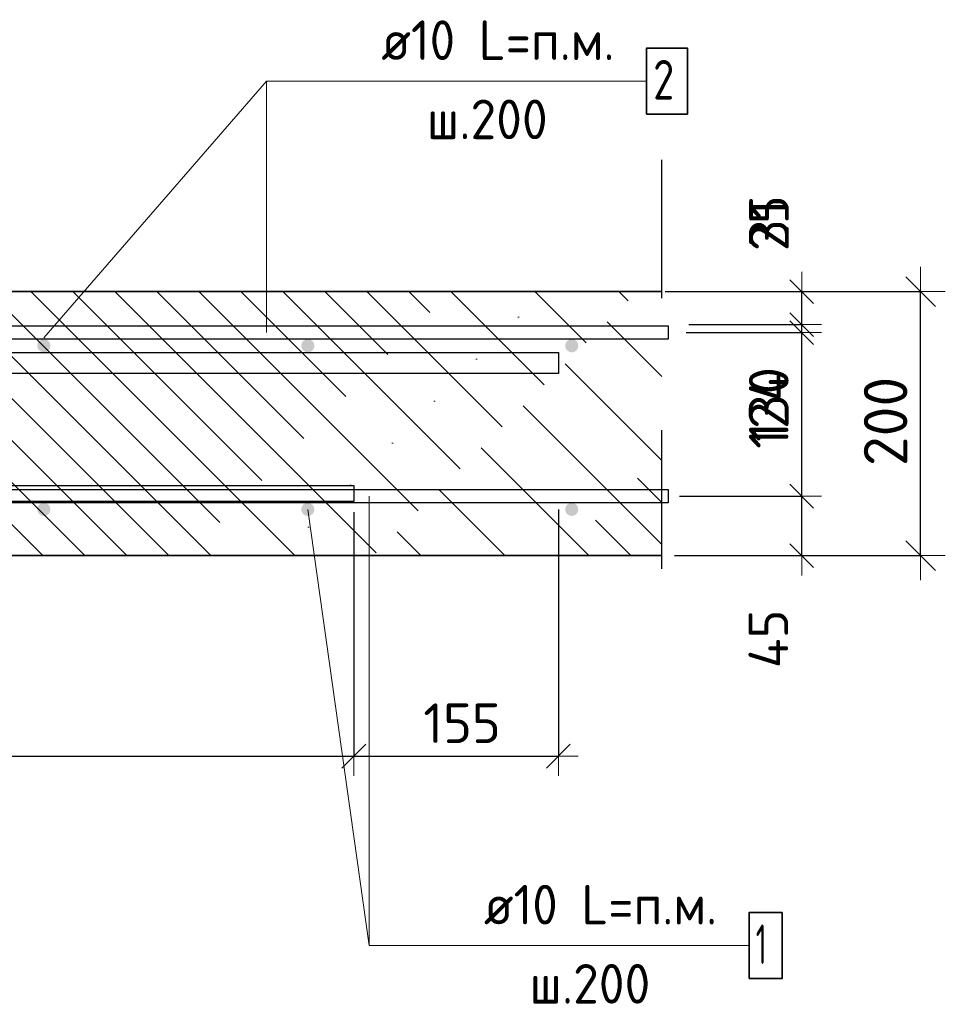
# Model space of a CAD drawing. Header units: metres. Extents: x -38 to 97, y -15 to 21.
# Tile 173 of 184: x 89.195 to 89.896, y -5.771 to -5.025. Entities that reach past the tile are written whole.
import ezdxf

# ---------------------------------------------------------------- set-up
doc = ezdxf.new("R2010")
doc.units = ezdxf.units.M
doc.header["$PDMODE"] = 65
doc.linetypes.add('______4', pattern=[0.135, 0.105, -0.03])
for name, color, linetype, lineweight in [('XR$4$Арм. стержнями верхней зоны', 180, 'Continuous', 35), ('XR$4$Арм. стержнями нижней зоны', 180, 'Continuous', 35), ('XR$4$Арм.стержн.горизонт. 1', 180, 'Continuous', 35), ('XR$4$Арм.стержн.горизонт. 2', 202, 'Continuous', 35), ('XR$4$ВК__отв в полу 1-2 эт', 220, 'Continuous', 25), ('XR$4$Размерная линия (1)', 7, 'Continuous', 13), ('XR$4$Размерная линия_ общее', 7, 'Continuous', 13), ('XR$6$Арм. стержнями верхней зоны', 180, 'Continuous', 35), ('XR$6$Арм. стержнями нижней зоны', 180, 'Continuous', 35), ('XR$6$Арм.стержн.горизонт. 1', 180, 'Continuous', 35), ('XR$6$Арм.стержн.горизонт. 2', 202, 'Continuous', 35), ('XR$6$ВК__отв в полу 1-2 эт', 220, 'Continuous', 25), ('XR$6$Размерная линия (1)', 7, 'Continuous', 13), ('XR$6$Размерная линия_ общее', 7, 'Continuous', 13)]:
    doc.layers.add(name, color=color, linetype=linetype, lineweight=lineweight)
doc.styles.add('ISOCPEUR', font='txt')
doc.dimstyles.new('DIMSTYLE_12', dxfattribs={"dimtxt": 0.03, "dimasz": 0.03, "dimexe": 0, "dimexo": 0, "dimgap": 0.015, "dimtad": 2, "dimdec": 0, "dimlfac": 1000, "dimrnd": 1, "dimzin": 12, "dimdsep": 46, "dimtxsty": 'ISOCPEUR', "dimblk1": 'ALL_ML_STRICH', "dimblk2": 'ALL_ML_STRICH', "dimsah": 1, "dimcen": 0, "dimclrd": 7, "dimclre": 256, "dimclrt": 7, "dimadec": 0, "dimazin": 0, "dimtfac": 1, "dimtdec": 0, "dimtix": 1, "dimtmove": 2, "dimatfit": 3, "dimfxl": 0, "dimtzin": 0, "dimlwd": 0, "dimlwe": -3, "dimarcsym": 0})
doc.dimstyles.new('DIMSTYLE_14', dxfattribs={"dimtxt": 0.03, "dimasz": 0.03, "dimexe": 0, "dimexo": 0, "dimgap": 0.015, "dimtad": 2, "dimdec": 0, "dimlfac": 1000, "dimrnd": 1, "dimzin": 12, "dimdsep": 46, "dimtxsty": 'ISOCPEUR', "dimblk1": 'ALL_ML_STRICH', "dimblk2": 'ALL_ML_STRICH', "dimsah": 1, "dimcen": 0, "dimclrd": 7, "dimclre": 256, "dimclrt": 7, "dimadec": 0, "dimazin": 0, "dimtfac": 1, "dimtdec": 0, "dimtix": 1, "dimtmove": 2, "dimatfit": 3, "dimfxl": 0, "dimtvp": 1.2, "dimtzin": 0, "dimlwd": 0, "dimlwe": -3, "dimarcsym": 0})
doc.dimstyles.new('DIMSTYLE_24', dxfattribs={"dimtxt": 0.03, "dimasz": 0.03, "dimexe": 0, "dimexo": 0, "dimgap": 0.015, "dimtad": 2, "dimdec": 0, "dimlfac": 1000, "dimrnd": 5, "dimzin": 12, "dimdsep": 46, "dimtxsty": 'ISOCPEUR', "dimblk1": 'ALL_ML_STRICH', "dimblk2": 'ALL_ML_STRICH', "dimsah": 1, "dimcen": 0, "dimclrd": 7, "dimclre": 256, "dimclrt": 7, "dimadec": 0, "dimazin": 0, "dimtfac": 1, "dimtdec": 0, "dimtix": 1, "dimtmove": 2, "dimatfit": 3, "dimfxl": 0, "dimtzin": 0, "dimlwd": 0, "dimlwe": -3, "dimarcsym": 0})
doc.dimstyles.new('DIMSTYLE_8', dxfattribs={"dimtxt": 0.033, "dimasz": 0.0375, "dimexe": 0, "dimexo": 0, "dimgap": 0.0165, "dimtad": 2, "dimdec": 0, "dimlfac": 1000, "dimrnd": 1, "dimzin": 12, "dimdsep": 46, "dimtxsty": 'ISOCPEUR', "dimblk1": 'ALL_ML_STRICH', "dimblk2": 'ALL_ML_STRICH', "dimsah": 1, "dimcen": 0, "dimclrd": 7, "dimclre": 256, "dimclrt": 7, "dimadec": 0, "dimazin": 0, "dimtfac": 1, "dimtdec": 0, "dimtix": 1, "dimtmove": 2, "dimatfit": 3, "dimfxl": 0, "dimtzin": 0, "dimlwd": 0, "dimlwe": -3, "dimarcsym": 0})
pattern_1 = [(135, (0, 0), (-0.031819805, -0.031819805), [0.4, -0.05, 0, -0.05]), (135, (-0.01591, -0.01591), (-0.031819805, -0.031819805), [0.8, -0.1, 0.1, -0.1])]

# ---------------------------------------------------------------- blocks, each defined once
blk = doc.blocks.new('ALL_ML_STRICH')
at = {"color": 0, "linetype": 'ByBlock', "lineweight": -2}
for p, q in [((0, -0.5), (0, 0.5)), ((-0.3, -0.3), (0.3, 0.3)), ((-1, 0), (0.5, 0))]:
    blk.add_line(p, q, dxfattribs=at)
blk = doc.blocks.new('*D316')
at = {"layer": 'DEFPOINTS', "color": 7, "linetype": 'Continuous', "lineweight": 13, "transparency": 33554687}
for p in [(89.67095, -5.23081), (89.67095, -5.43081), (89.87752, -5.43081)]:
    blk.add_point(p, dxfattribs=at)
at = {"layer": 'XR$4$Размерная линия_ общее', "color": 253, "linetype": 'Continuous', "lineweight": -2, "true_color": 0xa0a0a0, "transparency": 33554687}
for p, q in [((89.69095, -5.23081), (89.87752, -5.23081)), ((89.69095, -5.43081), (89.87752, -5.43081))]:
    blk.add_line(p, q, dxfattribs=at)
at = {"layer": 'XR$4$Размерная линия_ общее', "color": 7, "linetype": 'Continuous', "lineweight": -2, "transparency": 33554687}
blk.add_line((89.87752, -5.43081), (89.87752, -5.23081), dxfattribs=at)
at = {"layer": 'XR$4$Размерная линия_ общее', "color": 7, "linetype": 'Continuous', "lineweight": 13, "transparency": 33554687, "xscale": 0.0375, "yscale": 0.0375, "zscale": 0.0375}
for p, rotation in [((89.87752, -5.23081), 90), ((89.87752, -5.43081), 270)]:
    blk.add_blockref('ALL_ML_STRICH', p, dxfattribs=dict(at, rotation=rotation))
at = {"layer": 'XR$4$Размерная линия_ общее', "color": 7, "linetype": 'Continuous', "lineweight": 13, "transparency": 33554687, "insert": (89.85102, -5.32916), "char_height": 0.033, "width": 0.099, "attachment_point": 5, "rotation": 90, "style": 'ISOCPEUR'}
blk.add_mtext('\\A1;{200}', dxfattribs=at)
blk = doc.blocks.new('*D517')
at = {"layer": 'DEFPOINTS', "color": 7, "linetype": 'Continuous', "lineweight": 13, "transparency": 33554687}
for p in [(89.67483, -5.38581), (89.68768, -5.43081), (89.78749, -5.43081)]:
    blk.add_point(p, dxfattribs=at)
at = {"layer": 'XR$4$Размерная линия (1)', "color": 9, "linetype": 'Continuous', "lineweight": -2, "true_color": 0xc7c7c7, "transparency": 33554687}
for p, q in [((89.69483, -5.38581), (89.78749, -5.38581)), ((89.70768, -5.43081), (89.78749, -5.43081))]:
    blk.add_line(p, q, dxfattribs=at)
at = {"layer": 'XR$4$Размерная линия (1)', "color": 7, "linetype": 'Continuous', "lineweight": -2, "transparency": 33554687}
blk.add_line((89.78749, -5.43081), (89.78749, -5.38581), dxfattribs=at)
at = {"layer": 'XR$4$Размерная линия (1)', "color": 7, "linetype": 'Continuous', "lineweight": 13, "transparency": 33554687, "xscale": 0.03, "yscale": 0.03, "zscale": 0.03}
for p, rotation in [((89.78749, -5.38581), 90), ((89.78749, -5.43081), 270)]:
    blk.add_blockref('ALL_ML_STRICH', p, dxfattribs=dict(at, rotation=rotation))
at = {"layer": 'XR$4$Размерная линия (1)', "color": 7, "linetype": 'Continuous', "lineweight": 13, "transparency": 33554687, "insert": (89.76218, -5.49394), "char_height": 0.03, "width": 0.06, "attachment_point": 5, "rotation": 90, "style": 'ISOCPEUR'}
blk.add_mtext('\\A1;{45}', dxfattribs=at)
blk = doc.blocks.new('*D518')
at = {"layer": 'DEFPOINTS', "color": 7, "linetype": 'Continuous', "lineweight": 13, "transparency": 33554687}
for p in [(89.67979, -5.26181), (89.67483, -5.38581), (89.78749, -5.38581)]:
    blk.add_point(p, dxfattribs=at)
at = {"layer": 'XR$4$Размерная линия (1)', "color": 9, "linetype": 'Continuous', "lineweight": -2, "true_color": 0xc7c7c7, "transparency": 33554687}
for p, q in [((89.69979, -5.26181), (89.78749, -5.26181)), ((89.69483, -5.38581), (89.78749, -5.38581))]:
    blk.add_line(p, q, dxfattribs=at)
at = {"layer": 'XR$4$Размерная линия (1)', "color": 7, "linetype": 'Continuous', "lineweight": -2, "transparency": 33554687}
blk.add_line((89.78749, -5.38581), (89.78749, -5.26181), dxfattribs=at)
at = {"layer": 'XR$4$Размерная линия (1)', "color": 7, "linetype": 'Continuous', "lineweight": 13, "transparency": 33554687, "xscale": 0.03, "yscale": 0.03, "zscale": 0.03}
for p, rotation in [((89.78749, -5.26181), 90), ((89.78749, -5.38581), 270)]:
    blk.add_blockref('ALL_ML_STRICH', p, dxfattribs=dict(at, rotation=rotation))
at = {"layer": 'XR$4$Размерная линия (1)', "color": 7, "linetype": 'Continuous', "lineweight": 13, "transparency": 33554687, "insert": (89.76249, -5.32081), "char_height": 0.03, "width": 0.09, "attachment_point": 5, "rotation": 90, "style": 'ISOCPEUR'}
blk.add_mtext('\\A1;{124}', dxfattribs=at)
blk = doc.blocks.new('*D519')
at = {"layer": 'DEFPOINTS', "color": 7, "linetype": 'Continuous', "lineweight": 13, "transparency": 33554687}
for p in [(89.66399, -5.23081), (89.67979, -5.26181), (89.78749, -5.26181)]:
    blk.add_point(p, dxfattribs=at)
at = {"layer": 'XR$4$Размерная линия (1)', "color": 9, "linetype": 'Continuous', "lineweight": -2, "true_color": 0xc7c7c7, "transparency": 33554687}
for p, q in [((89.68399, -5.23081), (89.78749, -5.23081)), ((89.69979, -5.26181), (89.78749, -5.26181))]:
    blk.add_line(p, q, dxfattribs=at)
at = {"layer": 'XR$4$Размерная линия (1)', "color": 7, "linetype": 'Continuous', "lineweight": -2, "transparency": 33554687}
blk.add_line((89.78749, -5.26181), (89.78749, -5.23081), dxfattribs=at)
at = {"layer": 'XR$4$Размерная линия (1)', "color": 7, "linetype": 'Continuous', "lineweight": 13, "transparency": 33554687, "xscale": 0.03, "yscale": 0.03, "zscale": 0.03}
for p, rotation in [((89.78749, -5.23081), 90), ((89.78749, -5.26181), 270)]:
    blk.add_blockref('ALL_ML_STRICH', p, dxfattribs=dict(at, rotation=rotation))
at = {"layer": 'XR$4$Размерная линия (1)', "color": 7, "linetype": 'Continuous', "lineweight": 13, "transparency": 33554687, "insert": (89.76263, -5.17898), "char_height": 0.03, "width": 0.06, "attachment_point": 5, "rotation": 90, "style": 'ISOCPEUR'}
blk.add_mtext('\\A1;{31}', dxfattribs=at)
blk = doc.blocks.new('*D525')
at = {"layer": 'DEFPOINTS', "color": 7, "linetype": 'Continuous', "lineweight": 13, "transparency": 33554687}
for p in [(89.44808, -5.37781), (88.56308, -5.43081), (88.56308, -5.58282)]:
    blk.add_point(p, dxfattribs=at)
at = {"layer": 'XR$4$Размерная линия (1)', "color": 9, "linetype": 'Continuous', "lineweight": -2, "true_color": 0xc7c7c7, "transparency": 33554687}
for p, q in [((89.44808, -5.39781), (89.44808, -5.58282)), ((88.56308, -5.45081), (88.56308, -5.58282))]:
    blk.add_line(p, q, dxfattribs=at)
at = {"layer": 'XR$4$Размерная линия (1)', "color": 7, "linetype": 'Continuous', "lineweight": -2, "transparency": 33554687}
blk.add_line((88.56308, -5.58282), (89.44808, -5.58282), dxfattribs=at)
at = {"layer": 'XR$4$Размерная линия (1)', "color": 7, "linetype": 'Continuous', "lineweight": 13, "transparency": 33554687, "xscale": 0.03, "yscale": 0.03, "zscale": 0.03, "rotation": 180}
blk.add_blockref('ALL_ML_STRICH', (88.56308, -5.58282), dxfattribs=at)
at = {"layer": 'XR$4$Размерная линия (1)', "color": 7, "linetype": 'Continuous', "lineweight": 13, "transparency": 33554687, "xscale": 0.03, "yscale": 0.03, "zscale": 0.03}
blk.add_blockref('ALL_ML_STRICH', (89.44808, -5.58282), dxfattribs=at)
at = {"layer": 'XR$4$Размерная линия (1)', "color": 7, "linetype": 'Continuous', "lineweight": 13, "transparency": 33554687, "insert": (89.00708, -5.55782), "char_height": 0.03, "width": 0.09, "attachment_point": 5, "style": 'ISOCPEUR'}
blk.add_mtext('\\A1;{885}', dxfattribs=at)
blk = doc.blocks.new('*D526')
at = {"layer": 'DEFPOINTS', "color": 7, "linetype": 'Continuous', "lineweight": 13, "transparency": 33554687}
for p in [(89.44808, -5.37781), (89.60308, -5.37581), (89.44808, -5.58282)]:
    blk.add_point(p, dxfattribs=at)
at = {"layer": 'XR$4$Размерная линия (1)', "color": 9, "linetype": 'Continuous', "lineweight": -2, "true_color": 0xc7c7c7, "transparency": 33554687}
for p, q in [((89.44808, -5.39781), (89.44808, -5.58282)), ((89.60308, -5.39581), (89.60308, -5.58282))]:
    blk.add_line(p, q, dxfattribs=at)
at = {"layer": 'XR$4$Размерная линия (1)', "color": 7, "linetype": 'Continuous', "lineweight": -2, "transparency": 33554687}
blk.add_line((89.44808, -5.58282), (89.60308, -5.58282), dxfattribs=at)
at = {"layer": 'XR$4$Размерная линия (1)', "color": 7, "linetype": 'Continuous', "lineweight": 13, "transparency": 33554687, "xscale": 0.03, "yscale": 0.03, "zscale": 0.03, "rotation": 180}
blk.add_blockref('ALL_ML_STRICH', (89.44808, -5.58282), dxfattribs=at)
at = {"layer": 'XR$4$Размерная линия (1)', "color": 7, "linetype": 'Continuous', "lineweight": 13, "transparency": 33554687, "xscale": 0.03, "yscale": 0.03, "zscale": 0.03}
blk.add_blockref('ALL_ML_STRICH', (89.60308, -5.58282), dxfattribs=at)
at = {"layer": 'XR$4$Размерная линия (1)', "color": 7, "linetype": 'Continuous', "lineweight": 13, "transparency": 33554687, "insert": (89.53008, -5.55782), "char_height": 0.03, "width": 0.09, "attachment_point": 5, "style": 'ISOCPEUR'}
blk.add_mtext('\\A1;{155}', dxfattribs=at)
blk = doc.blocks.new('*D624')
at = {"layer": 'DEFPOINTS', "color": 7, "linetype": 'Continuous', "lineweight": 13, "transparency": 33554687}
for p in [(89.67095, -5.23081), (89.67095, -5.43081), (89.87752, -5.43081)]:
    blk.add_point(p, dxfattribs=at)
at = {"layer": 'XR$6$Размерная линия_ общее', "color": 253, "linetype": 'Continuous', "lineweight": -2, "true_color": 0xa0a0a0, "transparency": 33554687}
for p, q in [((89.69095, -5.23081), (89.87752, -5.23081)), ((89.69095, -5.43081), (89.87752, -5.43081))]:
    blk.add_line(p, q, dxfattribs=at)
at = {"layer": 'XR$6$Размерная линия_ общее', "color": 7, "linetype": 'Continuous', "lineweight": -2, "transparency": 33554687}
blk.add_line((89.87752, -5.43081), (89.87752, -5.23081), dxfattribs=at)
at = {"layer": 'XR$6$Размерная линия_ общее', "color": 7, "linetype": 'Continuous', "lineweight": 13, "transparency": 33554687, "xscale": 0.0375, "yscale": 0.0375, "zscale": 0.0375}
for p, rotation in [((89.87752, -5.23081), 90), ((89.87752, -5.43081), 270)]:
    blk.add_blockref('ALL_ML_STRICH', p, dxfattribs=dict(at, rotation=rotation))
at = {"layer": 'XR$6$Размерная линия_ общее', "color": 7, "linetype": 'Continuous', "lineweight": 13, "transparency": 33554687, "insert": (89.85102, -5.32916), "char_height": 0.033, "width": 0.099, "attachment_point": 5, "rotation": 90, "style": 'ISOCPEUR'}
blk.add_mtext('\\A1;{200}', dxfattribs=at)
blk = doc.blocks.new('*D625')
at = {"layer": 'DEFPOINTS', "color": 7, "linetype": 'Continuous', "lineweight": 13, "transparency": 33554687}
for p in [(89.67483, -5.38581), (89.68768, -5.43081), (89.78749, -5.43081)]:
    blk.add_point(p, dxfattribs=at)
at = {"layer": 'XR$6$Размерная линия (1)', "color": 9, "linetype": 'Continuous', "lineweight": -2, "true_color": 0xc7c7c7, "transparency": 33554687}
for p, q in [((89.69483, -5.38581), (89.78749, -5.38581)), ((89.70768, -5.43081), (89.78749, -5.43081))]:
    blk.add_line(p, q, dxfattribs=at)
at = {"layer": 'XR$6$Размерная линия (1)', "color": 7, "linetype": 'Continuous', "lineweight": -2, "transparency": 33554687}
blk.add_line((89.78749, -5.43081), (89.78749, -5.38581), dxfattribs=at)
at = {"layer": 'XR$6$Размерная линия (1)', "color": 7, "linetype": 'Continuous', "lineweight": 13, "transparency": 33554687, "xscale": 0.03, "yscale": 0.03, "zscale": 0.03}
for p, rotation in [((89.78749, -5.38581), 90), ((89.78749, -5.43081), 270)]:
    blk.add_blockref('ALL_ML_STRICH', p, dxfattribs=dict(at, rotation=rotation))
at = {"layer": 'XR$6$Размерная линия (1)', "color": 7, "linetype": 'Continuous', "lineweight": 13, "transparency": 33554687, "insert": (89.76218, -5.49394), "char_height": 0.03, "width": 0.06, "attachment_point": 5, "rotation": 90, "style": 'ISOCPEUR'}
blk.add_mtext('\\A1;{45}', dxfattribs=at)
blk = doc.blocks.new('*D626')
at = {"layer": 'DEFPOINTS', "color": 7, "linetype": 'Continuous', "lineweight": 13, "transparency": 33554687}
for p in [(89.68186, -5.25581), (89.67483, -5.38581), (89.78749, -5.38581)]:
    blk.add_point(p, dxfattribs=at)
at = {"layer": 'XR$6$Размерная линия (1)', "color": 9, "linetype": 'Continuous', "lineweight": -2, "true_color": 0xc7c7c7, "transparency": 33554687}
for p, q in [((89.70186, -5.25581), (89.78749, -5.25581)), ((89.69483, -5.38581), (89.78749, -5.38581))]:
    blk.add_line(p, q, dxfattribs=at)
at = {"layer": 'XR$6$Размерная линия (1)', "color": 7, "linetype": 'Continuous', "lineweight": -2, "transparency": 33554687}
blk.add_line((89.78749, -5.38581), (89.78749, -5.25581), dxfattribs=at)
at = {"layer": 'XR$6$Размерная линия (1)', "color": 7, "linetype": 'Continuous', "lineweight": 13, "transparency": 33554687, "xscale": 0.03, "yscale": 0.03, "zscale": 0.03}
for p, rotation in [((89.78749, -5.25581), 90), ((89.78749, -5.38581), 270)]:
    blk.add_blockref('ALL_ML_STRICH', p, dxfattribs=dict(at, rotation=rotation))
at = {"layer": 'XR$6$Размерная линия (1)', "color": 7, "linetype": 'Continuous', "lineweight": 13, "transparency": 33554687, "insert": (89.76249, -5.31631), "char_height": 0.03, "width": 0.09, "attachment_point": 5, "rotation": 90, "style": 'ISOCPEUR'}
blk.add_mtext('\\A1;{130}', dxfattribs=at)
blk = doc.blocks.new('*D627')
at = {"layer": 'DEFPOINTS', "color": 7, "linetype": 'Continuous', "lineweight": 13, "transparency": 33554687}
for p in [(89.66399, -5.23081), (89.68186, -5.25581), (89.78749, -5.25581)]:
    blk.add_point(p, dxfattribs=at)
at = {"layer": 'XR$6$Размерная линия (1)', "color": 9, "linetype": 'Continuous', "lineweight": -2, "true_color": 0xc7c7c7, "transparency": 33554687}
for p, q in [((89.68399, -5.23081), (89.78749, -5.23081)), ((89.70186, -5.25581), (89.78749, -5.25581))]:
    blk.add_line(p, q, dxfattribs=at)
at = {"layer": 'XR$6$Размерная линия (1)', "color": 7, "linetype": 'Continuous', "lineweight": -2, "transparency": 33554687}
blk.add_line((89.78749, -5.25581), (89.78749, -5.23081), dxfattribs=at)
at = {"layer": 'XR$6$Размерная линия (1)', "color": 7, "linetype": 'Continuous', "lineweight": 13, "transparency": 33554687, "xscale": 0.03, "yscale": 0.03, "zscale": 0.03}
for p, rotation in [((89.78749, -5.23081), 90), ((89.78749, -5.25581), 270)]:
    blk.add_blockref('ALL_ML_STRICH', p, dxfattribs=dict(at, rotation=rotation))
at = {"layer": 'XR$6$Размерная линия (1)', "color": 7, "linetype": 'Continuous', "lineweight": 13, "transparency": 33554687, "insert": (89.76263, -5.17898), "char_height": 0.03, "width": 0.06, "attachment_point": 5, "rotation": 90, "style": 'ISOCPEUR'}
blk.add_mtext('\\A1;{25}', dxfattribs=at)
blk = doc.blocks.new('*D656')
at = {"layer": 'DEFPOINTS', "color": 7, "linetype": 'Continuous', "lineweight": 13, "transparency": 33554687}
for p in [(89.44808, -5.37781), (88.56308, -5.43081), (88.56308, -5.58282)]:
    blk.add_point(p, dxfattribs=at)
at = {"layer": 'XR$6$Размерная линия (1)', "color": 9, "linetype": 'Continuous', "lineweight": -2, "true_color": 0xc7c7c7, "transparency": 33554687}
for p, q in [((89.44808, -5.39781), (89.44808, -5.58282)), ((88.56308, -5.45081), (88.56308, -5.58282))]:
    blk.add_line(p, q, dxfattribs=at)
at = {"layer": 'XR$6$Размерная линия (1)', "color": 7, "linetype": 'Continuous', "lineweight": -2, "transparency": 33554687}
blk.add_line((88.56308, -5.58282), (89.44808, -5.58282), dxfattribs=at)
at = {"layer": 'XR$6$Размерная линия (1)', "color": 7, "linetype": 'Continuous', "lineweight": 13, "transparency": 33554687, "xscale": 0.03, "yscale": 0.03, "zscale": 0.03, "rotation": 180}
blk.add_blockref('ALL_ML_STRICH', (88.56308, -5.58282), dxfattribs=at)
at = {"layer": 'XR$6$Размерная линия (1)', "color": 7, "linetype": 'Continuous', "lineweight": 13, "transparency": 33554687, "xscale": 0.03, "yscale": 0.03, "zscale": 0.03}
blk.add_blockref('ALL_ML_STRICH', (89.44808, -5.58282), dxfattribs=at)
at = {"layer": 'XR$6$Размерная линия (1)', "color": 7, "linetype": 'Continuous', "lineweight": 13, "transparency": 33554687, "insert": (89.00708, -5.55782), "char_height": 0.03, "width": 0.09, "attachment_point": 5, "style": 'ISOCPEUR'}
blk.add_mtext('\\A1;{885}', dxfattribs=at)
blk = doc.blocks.new('*D657')
at = {"layer": 'DEFPOINTS', "color": 7, "linetype": 'Continuous', "lineweight": 13, "transparency": 33554687}
for p in [(89.44808, -5.37781), (89.60308, -5.37581), (89.44808, -5.58282)]:
    blk.add_point(p, dxfattribs=at)
at = {"layer": 'XR$6$Размерная линия (1)', "color": 9, "linetype": 'Continuous', "lineweight": -2, "true_color": 0xc7c7c7, "transparency": 33554687}
for p, q in [((89.44808, -5.39781), (89.44808, -5.58282)), ((89.60308, -5.39581), (89.60308, -5.58282))]:
    blk.add_line(p, q, dxfattribs=at)
at = {"layer": 'XR$6$Размерная линия (1)', "color": 7, "linetype": 'Continuous', "lineweight": -2, "transparency": 33554687}
blk.add_line((89.44808, -5.58282), (89.60308, -5.58282), dxfattribs=at)
at = {"layer": 'XR$6$Размерная линия (1)', "color": 7, "linetype": 'Continuous', "lineweight": 13, "transparency": 33554687, "xscale": 0.03, "yscale": 0.03, "zscale": 0.03, "rotation": 180}
blk.add_blockref('ALL_ML_STRICH', (89.44808, -5.58282), dxfattribs=at)
at = {"layer": 'XR$6$Размерная линия (1)', "color": 7, "linetype": 'Continuous', "lineweight": 13, "transparency": 33554687, "xscale": 0.03, "yscale": 0.03, "zscale": 0.03}
blk.add_blockref('ALL_ML_STRICH', (89.60308, -5.58282), dxfattribs=at)
at = {"layer": 'XR$6$Размерная линия (1)', "color": 7, "linetype": 'Continuous', "lineweight": 13, "transparency": 33554687, "insert": (89.53008, -5.55782), "char_height": 0.03, "width": 0.09, "attachment_point": 5, "style": 'ISOCPEUR'}
blk.add_mtext('\\A1;{155}', dxfattribs=at)

msp = doc.modelspace()

# ---------------------------------------------------------------- hatches: boundary and pattern name
at = {"linetype": 'Continuous', "lineweight": 13, "transparency": 33554687}
h = msp.add_hatch(dxfattribs=at)
h.set_pattern_fill('__________540', scale=0.015, style=0, pattern_type=2)
h.set_pattern_definition(pattern_1)
h.paths.add_polyline_path([(88.56308, -5.23081), (88.56308, -5.43081), (89.68134, -5.43081), (89.68134, -5.23081)], flags=0)
h = msp.add_hatch(dxfattribs=at)
h.set_pattern_fill('__________540', scale=0.015, style=0, pattern_type=2)
h.set_pattern_definition(pattern_1)
h.paths.add_polyline_path([(88.56308, -5.23081), (88.56308, -5.43081), (89.68134, -5.43081), (89.68134, -5.23081)], flags=0)
at = {"layer": 'XR$4$Арм. стержнями верхней зоны', "linetype": 'Continuous', "lineweight": 50, "transparency": 33554687}
for points in [[(89.2182, -5.27181), (89.21782, -5.2699), (89.21674, -5.26827), (89.21512, -5.26719), (89.2132, -5.26681), (89.21129, -5.26719), (89.20967, -5.26827), (89.20858, -5.2699), (89.2082, -5.27181), (89.20858, -5.27372), (89.20967, -5.27535), (89.21129, -5.27643), (89.2132, -5.27681), (89.21512, -5.27643), (89.21674, -5.27535), (89.21782, -5.27372)], [(89.4182, -5.27181), (89.41782, -5.2699), (89.41674, -5.26827), (89.41512, -5.26719), (89.4132, -5.26681), (89.41129, -5.26719), (89.40967, -5.26827), (89.40858, -5.2699), (89.4082, -5.27181), (89.40858, -5.27372), (89.40967, -5.27535), (89.41129, -5.27643), (89.4132, -5.27681), (89.41512, -5.27643), (89.41674, -5.27535), (89.41782, -5.27372)], [(89.6182, -5.27181), (89.61782, -5.2699), (89.61674, -5.26827), (89.61512, -5.26719), (89.6132, -5.26681), (89.61129, -5.26719), (89.60967, -5.26827), (89.60858, -5.2699), (89.6082, -5.27181), (89.60858, -5.27372), (89.60967, -5.27535), (89.61129, -5.27643), (89.6132, -5.27681), (89.61512, -5.27643), (89.61674, -5.27535), (89.61782, -5.27372)]]:
    msp.add_hatch(color=4, dxfattribs=at).paths.add_polyline_path(points)
at = {"layer": 'XR$4$Арм. стержнями нижней зоны', "linetype": 'Continuous', "lineweight": 50, "transparency": 33554687}
for points in [[(89.2182, -5.39581), (89.21782, -5.3939), (89.21674, -5.39227), (89.21512, -5.39119), (89.2132, -5.39081), (89.21129, -5.39119), (89.20967, -5.39227), (89.20858, -5.3939), (89.2082, -5.39581), (89.20858, -5.39772), (89.20967, -5.39935), (89.21129, -5.40043), (89.2132, -5.40081), (89.21512, -5.40043), (89.21674, -5.39935), (89.21782, -5.39772)], [(89.4182, -5.39581), (89.41782, -5.3939), (89.41674, -5.39227), (89.41512, -5.39119), (89.4132, -5.39081), (89.41129, -5.39119), (89.40967, -5.39227), (89.40858, -5.3939), (89.4082, -5.39581), (89.40858, -5.39772), (89.40967, -5.39935), (89.41129, -5.40043), (89.4132, -5.40081), (89.41512, -5.40043), (89.41674, -5.39935), (89.41782, -5.39772)], [(89.6182, -5.39581), (89.61782, -5.3939), (89.61674, -5.39227), (89.61512, -5.39119), (89.6132, -5.39081), (89.61129, -5.39119), (89.60967, -5.39227), (89.60858, -5.3939), (89.6082, -5.39581), (89.60858, -5.39772), (89.60967, -5.39935), (89.61129, -5.40043), (89.6132, -5.40081), (89.61512, -5.40043), (89.61674, -5.39935), (89.61782, -5.39772)]]:
    msp.add_hatch(color=4, dxfattribs=at).paths.add_polyline_path(points)
at = {"layer": 'XR$6$Арм. стержнями верхней зоны', "linetype": 'Continuous', "lineweight": 50, "transparency": 33554687}
for points in [[(89.2182, -5.27181), (89.21782, -5.2699), (89.21674, -5.26827), (89.21512, -5.26719), (89.2132, -5.26681), (89.21129, -5.26719), (89.20967, -5.26827), (89.20858, -5.2699), (89.2082, -5.27181), (89.20858, -5.27372), (89.20967, -5.27535), (89.21129, -5.27643), (89.2132, -5.27681), (89.21512, -5.27643), (89.21674, -5.27535), (89.21782, -5.27372)], [(89.4182, -5.27181), (89.41782, -5.2699), (89.41674, -5.26827), (89.41512, -5.26719), (89.4132, -5.26681), (89.41129, -5.26719), (89.40967, -5.26827), (89.40858, -5.2699), (89.4082, -5.27181), (89.40858, -5.27372), (89.40967, -5.27535), (89.41129, -5.27643), (89.4132, -5.27681), (89.41512, -5.27643), (89.41674, -5.27535), (89.41782, -5.27372)], [(89.6182, -5.27181), (89.61782, -5.2699), (89.61674, -5.26827), (89.61512, -5.26719), (89.6132, -5.26681), (89.61129, -5.26719), (89.60967, -5.26827), (89.60858, -5.2699), (89.6082, -5.27181), (89.60858, -5.27372), (89.60967, -5.27535), (89.61129, -5.27643), (89.6132, -5.27681), (89.61512, -5.27643), (89.61674, -5.27535), (89.61782, -5.27372)]]:
    msp.add_hatch(color=4, dxfattribs=at).paths.add_polyline_path(points)
at = {"layer": 'XR$6$Арм. стержнями нижней зоны', "linetype": 'Continuous', "lineweight": 50, "transparency": 33554687}
for points in [[(89.2182, -5.39581), (89.21782, -5.3939), (89.21674, -5.39227), (89.21512, -5.39119), (89.2132, -5.39081), (89.21129, -5.39119), (89.20967, -5.39227), (89.20858, -5.3939), (89.2082, -5.39581), (89.20858, -5.39772), (89.20967, -5.39935), (89.21129, -5.40043), (89.2132, -5.40081), (89.21512, -5.40043), (89.21674, -5.39935), (89.21782, -5.39772)], [(89.4182, -5.39581), (89.41782, -5.3939), (89.41674, -5.39227), (89.41512, -5.39119), (89.4132, -5.39081), (89.41129, -5.39119), (89.40967, -5.39227), (89.40858, -5.3939), (89.4082, -5.39581), (89.40858, -5.39772), (89.40967, -5.39935), (89.41129, -5.40043), (89.4132, -5.40081), (89.41512, -5.40043), (89.41674, -5.39935), (89.41782, -5.39772)], [(89.6182, -5.39581), (89.61782, -5.3939), (89.61674, -5.39227), (89.61512, -5.39119), (89.6132, -5.39081), (89.61129, -5.39119), (89.60967, -5.39227), (89.60858, -5.3939), (89.6082, -5.39581), (89.60858, -5.39772), (89.60967, -5.39935), (89.61129, -5.40043), (89.6132, -5.40081), (89.61512, -5.40043), (89.61674, -5.39935), (89.61782, -5.39772)]]:
    msp.add_hatch(color=4, dxfattribs=at).paths.add_polyline_path(points)

# ---------------------------------------------------------------- linework, layer by layer
at = {"color": 7, "linetype": '______4', "lineweight": 25, "transparency": 33554687}
msp.add_line((89.68134, -5.13081), (89.68134, -5.53081), dxfattribs=at)
msp.add_line((89.68134, -5.13081), (89.68134, -5.53081), dxfattribs=at)
at = {"color": 7, "linetype": 'Continuous', "lineweight": 35, "transparency": 33554687}
for p, q in [((89.68134, -5.23081), (88.56308, -5.23081)), ((89.68134, -5.23081), (88.56308, -5.23081)), ((88.81308, -5.43081), (89.68134, -5.43081)), ((88.81308, -5.43081), (89.68134, -5.43081))]:
    msp.add_line(p, q, dxfattribs=at)
at = {"layer": 'XR$4$Арм. стержнями верхней зоны', "color": 7, "linetype": 'Continuous', "lineweight": 13, "transparency": 33554687}
for q in [(89.66987, -5.07127), (89.38187, -5.26181)]:
    msp.add_line((89.38187, -5.07127), q, dxfattribs=at)
at = {"layer": 'XR$4$Арм. стержнями верхней зоны', "color": 7, "linetype": 'Continuous', "lineweight": 35, "transparency": 33554687}
msp.add_lwpolyline([(89.66987, -5.09627), (89.70087, -5.09627), (89.70087, -5.04627), (89.66987, -5.04627), (89.66987, -5.09627)], dxfattribs=at)
at = {"layer": 'XR$4$Арм. стержнями верхней зоны', "color": 4, "linetype": 'Continuous', "lineweight": 25, "transparency": 33554687}
msp.add_lwpolyline([(88.58808, -5.25681), (89.68634, -5.25681), (89.68634, -5.26681), (88.58808, -5.26681), (88.58808, -5.25681)], dxfattribs=at)
msp.add_lwpolyline([(88.58808, -5.25681), (89.68634, -5.25681), (89.68634, -5.26681), (88.58808, -5.26681), (88.58808, -5.25681)], dxfattribs=at)
at = {"layer": 'XR$4$Арм. стержнями нижней зоны', "color": 7, "linetype": 'Continuous', "lineweight": 13, "transparency": 33554687}
for q in [(89.45962, -5.38581), (89.74762, -5.7263)]:
    msp.add_line((89.45962, -5.7263), q, dxfattribs=at)
at = {"layer": 'XR$4$Арм. стержнями нижней зоны', "color": 4, "linetype": 'Continuous', "lineweight": 25, "transparency": 33554687}
msp.add_lwpolyline([(88.58808, -5.38081), (89.68634, -5.38081), (89.68634, -5.39081), (88.58808, -5.39081), (88.58808, -5.38081)], dxfattribs=at)
msp.add_lwpolyline([(88.58808, -5.38081), (89.68634, -5.38081), (89.68634, -5.39081), (88.58808, -5.39081), (88.58808, -5.38081)], dxfattribs=at)
at = {"layer": 'XR$4$Арм. стержнями нижней зоны', "color": 7, "linetype": 'Continuous', "lineweight": 35, "transparency": 33554687}
msp.add_lwpolyline([(89.74762, -5.7513), (89.77262, -5.7513), (89.77262, -5.7013), (89.74762, -5.7013), (89.74762, -5.7513)], dxfattribs=at)
at = {"layer": 'XR$4$Арм.стержн.горизонт. 1', "color": 7, "linetype": 'Continuous', "lineweight": 25, "transparency": 33554687}
msp.add_lwpolyline([(89.60308, -5.29281), (87.26308, -5.29281), (87.26308, -5.27681), (89.60308, -5.27681), (89.60308, -5.29281)], dxfattribs=at)
msp.add_lwpolyline([(89.60308, -5.29281), (87.26308, -5.29281), (87.26308, -5.27681), (89.60308, -5.27681), (89.60308, -5.29281)], dxfattribs=at)
at = {"layer": 'XR$4$Арм.стержн.горизонт. 2', "color": 34, "linetype": 'Continuous', "lineweight": 25, "transparency": 33554687}
msp.add_lwpolyline([(87.49808, -5.37781), (89.44808, -5.37781), (89.44808, -5.38981), (87.49808, -5.38981), (87.49808, -5.37781)], dxfattribs=at)
msp.add_lwpolyline([(87.49808, -5.37781), (89.44808, -5.37781), (89.44808, -5.38981), (87.49808, -5.38981), (87.49808, -5.37781)], dxfattribs=at)
at = {"layer": 'XR$4$ВК__отв в полу 1-2 эт', "color": 7, "linetype": 'Continuous', "lineweight": 13, "transparency": 33554687}
for p, q in [((89.2132, -5.26581), (89.38187, -5.07127)), ((89.4132, -5.39581), (89.45962, -5.7263))]:
    msp.add_line(p, q, dxfattribs=at)
at = {"layer": 'XR$6$Арм. стержнями верхней зоны', "color": 7, "linetype": 'Continuous', "lineweight": 13, "transparency": 33554687}
for q in [(89.66987, -5.07127), (89.38187, -5.26181)]:
    msp.add_line((89.38187, -5.07127), q, dxfattribs=at)
at = {"layer": 'XR$6$Арм. стержнями верхней зоны', "color": 7, "linetype": 'Continuous', "lineweight": 35, "transparency": 33554687}
msp.add_lwpolyline([(89.66987, -5.09627), (89.70087, -5.09627), (89.70087, -5.04627), (89.66987, -5.04627), (89.66987, -5.09627)], dxfattribs=at)
at = {"layer": 'XR$6$Арм. стержнями верхней зоны', "color": 4, "linetype": 'Continuous', "lineweight": 25, "transparency": 33554687}
msp.add_lwpolyline([(88.58808, -5.25681), (89.68634, -5.25681), (89.68634, -5.26681), (88.58808, -5.26681), (88.58808, -5.25681)], dxfattribs=at)
msp.add_lwpolyline([(88.58808, -5.25681), (89.68634, -5.25681), (89.68634, -5.26681), (88.58808, -5.26681), (88.58808, -5.25681)], dxfattribs=at)
at = {"layer": 'XR$6$Арм. стержнями нижней зоны', "color": 7, "linetype": 'Continuous', "lineweight": 13, "transparency": 33554687}
for q in [(89.45962, -5.38581), (89.74762, -5.7263)]:
    msp.add_line((89.45962, -5.7263), q, dxfattribs=at)
at = {"layer": 'XR$6$Арм. стержнями нижней зоны', "color": 4, "linetype": 'Continuous', "lineweight": 25, "transparency": 33554687}
msp.add_lwpolyline([(88.58808, -5.38081), (89.68634, -5.38081), (89.68634, -5.39081), (88.58808, -5.39081), (88.58808, -5.38081)], dxfattribs=at)
msp.add_lwpolyline([(88.58808, -5.38081), (89.68634, -5.38081), (89.68634, -5.39081), (88.58808, -5.39081), (88.58808, -5.38081)], dxfattribs=at)
at = {"layer": 'XR$6$Арм. стержнями нижней зоны', "color": 7, "linetype": 'Continuous', "lineweight": 35, "transparency": 33554687}
msp.add_lwpolyline([(89.74762, -5.7513), (89.77262, -5.7513), (89.77262, -5.7013), (89.74762, -5.7013), (89.74762, -5.7513)], dxfattribs=at)
at = {"layer": 'XR$6$Арм.стержн.горизонт. 1', "color": 7, "linetype": 'Continuous', "lineweight": 25, "transparency": 33554687}
msp.add_lwpolyline([(89.60308, -5.29281), (87.26308, -5.29281), (87.26308, -5.27681), (89.60308, -5.27681), (89.60308, -5.29281)], dxfattribs=at)
msp.add_lwpolyline([(89.60308, -5.29281), (87.26308, -5.29281), (87.26308, -5.27681), (89.60308, -5.27681), (89.60308, -5.29281)], dxfattribs=at)
at = {"layer": 'XR$6$Арм.стержн.горизонт. 2', "color": 34, "linetype": 'Continuous', "lineweight": 25, "transparency": 33554687}
msp.add_lwpolyline([(87.49808, -5.37781), (89.44808, -5.37781), (89.44808, -5.38981), (87.49808, -5.38981), (87.49808, -5.37781)], dxfattribs=at)
msp.add_lwpolyline([(87.49808, -5.37781), (89.44808, -5.37781), (89.44808, -5.38981), (87.49808, -5.38981), (87.49808, -5.37781)], dxfattribs=at)
at = {"layer": 'XR$6$ВК__отв в полу 1-2 эт', "color": 7, "linetype": 'Continuous', "lineweight": 13, "transparency": 33554687}
for p, q in [((89.2132, -5.26581), (89.38187, -5.07127)), ((89.4132, -5.39581), (89.45962, -5.7263))]:
    msp.add_line(p, q, dxfattribs=at)

# ---------------------------------------------------------------- texts
at = {"layer": 'XR$4$Арм. стержнями верхней зоны', "color": 7, "linetype": 'Continuous', "lineweight": 25, "transparency": 33554687, "char_height": 0.03, "attachment_point": 7, "style": 'ISOCPEUR'}
for s, insert, width in [('\\W0.94;ø10 L=п.м.', (89.46887, -5.05527), 0.1999832), ('\\W0.78;2', (89.67487, -5.08527), 0.0326407), ('\\W0.95;ш.200 ', (89.50337, -5.11527), 0.1311997)]:
    msp.add_mtext(s, dxfattribs=dict(at, insert=insert, width=width))
at = {"layer": 'XR$4$Арм. стержнями нижней зоны', "color": 7, "linetype": 'Continuous', "lineweight": 25, "transparency": 33554687, "char_height": 0.03, "attachment_point": 7, "style": 'ISOCPEUR'}
for s, insert, width in [('\\W0.94;ø10 L=п.м.', (89.54662, -5.7103), 0.1999831), ('\\W0.56;1', (89.75262, -5.7403), 0.0233333), ('\\W0.95;ш.200 ', (89.58112, -5.7703), 0.1311995)]:
    msp.add_mtext(s, dxfattribs=dict(at, insert=insert, width=width))
at = {"layer": 'XR$6$Арм. стержнями верхней зоны', "color": 7, "linetype": 'Continuous', "lineweight": 25, "transparency": 33554687, "char_height": 0.03, "attachment_point": 7, "style": 'ISOCPEUR'}
for s, insert, width in [('\\W0.94;ø10 L=п.м.', (89.46887, -5.05527), 0.1999832), ('\\W0.78;2', (89.67487, -5.08527), 0.0326407), ('\\W0.95;ш.200 ', (89.50337, -5.11527), 0.1311997)]:
    msp.add_mtext(s, dxfattribs=dict(at, insert=insert, width=width))
at = {"layer": 'XR$6$Арм. стержнями нижней зоны', "color": 7, "linetype": 'Continuous', "lineweight": 25, "transparency": 33554687, "char_height": 0.03, "attachment_point": 7, "style": 'ISOCPEUR'}
for s, insert, width in [('\\W0.94;ø10 L=п.м.', (89.54662, -5.7103), 0.1999831), ('\\W0.56;1', (89.75262, -5.7403), 0.0233333), ('\\W0.95;ш.200 ', (89.58112, -5.7703), 0.1311995)]:
    msp.add_mtext(s, dxfattribs=dict(at, insert=insert, width=width))

# ---------------------------------------------------------------- dimensions: what is measured, and where the dimension line sits
at = {"layer": 'XR$4$Размерная линия (1)', "color": 7, "linetype": 'Continuous', "lineweight": 13, "transparency": 33554687}
for base, p1, p2, dimstyle, picture, middle in [((89.78749, -5.23081), (89.69979, -5.26181), (89.68399, -5.23081), 'DIMSTYLE_14', '*D519', (89.76263, -5.17898)), ((89.78749, -5.26181), (89.69483, -5.38581), (89.69979, -5.26181), 'DIMSTYLE_12', '*D518', (89.76249, -5.32081)), ((89.78749, -5.38581), (89.70768, -5.43081), (89.69483, -5.38581), 'DIMSTYLE_14', '*D517', (89.76218, -5.49394))]:
    dim = msp.add_linear_dim(base=base, p1=p1, p2=p2, angle=90, dimstyle=dimstyle, override={"dimpost": '<>', "dimclrd": 7, "dimclre": 9, "dimclrt": 7, "dimlwd": 0, "dimlwe": 65533}, dxfattribs=at)
    dim.commit()
    dim.dimension.update_dxf_attribs({"geometry": picture, "text_midpoint": middle, "dimtype": 160})
for base, p1, p2, picture, middle in [((89.44808, -5.58282), (88.56308, -5.45081), (89.44808, -5.39781), '*D525', (89.00708, -5.55782)), ((89.60308, -5.58282), (89.44808, -5.39781), (89.60308, -5.39581), '*D526', (89.53008, -5.55782))]:
    dim = msp.add_linear_dim(base=base, p1=p1, p2=p2, dimstyle='DIMSTYLE_24', override={"dimpost": '<>', "dimclrd": 7, "dimclre": 9, "dimclrt": 7, "dimlwd": 0, "dimlwe": 65533}, dxfattribs=at)
    dim.commit()
    dim.dimension.update_dxf_attribs({"geometry": picture, "text_midpoint": middle, "dimtype": 160})
at = {"layer": 'XR$4$Размерная линия_ общее', "color": 7, "linetype": 'Continuous', "lineweight": 13, "transparency": 33554687}
dim = msp.add_linear_dim(base=(89.87752, -5.23081), p1=(89.69095, -5.43081), p2=(89.69095, -5.23081), angle=90, dimstyle='DIMSTYLE_8', override={"dimpost": '<>', "dimclrd": 7, "dimclre": 253, "dimclrt": 7, "dimlwd": 0, "dimlwe": 65533}, dxfattribs=at)
dim.commit()
dim.dimension.update_dxf_attribs({"geometry": '*D316', "text_midpoint": (89.85102, -5.32916), "dimtype": 160})
at = {"layer": 'XR$6$Размерная линия (1)', "color": 7, "linetype": 'Continuous', "lineweight": 13, "transparency": 33554687}
for base, p1, p2, dimstyle, picture, middle in [((89.78749, -5.23081), (89.70186, -5.25581), (89.68399, -5.23081), 'DIMSTYLE_14', '*D627', (89.76263, -5.17898)), ((89.78749, -5.25581), (89.69483, -5.38581), (89.70186, -5.25581), 'DIMSTYLE_12', '*D626', (89.76249, -5.31631)), ((89.78749, -5.38581), (89.70768, -5.43081), (89.69483, -5.38581), 'DIMSTYLE_14', '*D625', (89.76218, -5.49394))]:
    dim = msp.add_linear_dim(base=base, p1=p1, p2=p2, angle=90, dimstyle=dimstyle, override={"dimpost": '<>', "dimclrd": 7, "dimclre": 9, "dimclrt": 7, "dimlwd": 0, "dimlwe": 65533}, dxfattribs=at)
    dim.commit()
    dim.dimension.update_dxf_attribs({"geometry": picture, "text_midpoint": middle, "dimtype": 160})
for base, p1, p2, picture, middle in [((89.44808, -5.58282), (88.56308, -5.45081), (89.44808, -5.39781), '*D656', (89.00708, -5.55782)), ((89.60308, -5.58282), (89.44808, -5.39781), (89.60308, -5.39581), '*D657', (89.53008, -5.55782))]:
    dim = msp.add_linear_dim(base=base, p1=p1, p2=p2, dimstyle='DIMSTYLE_24', override={"dimpost": '<>', "dimclrd": 7, "dimclre": 9, "dimclrt": 7, "dimlwd": 0, "dimlwe": 65533}, dxfattribs=at)
    dim.commit()
    dim.dimension.update_dxf_attribs({"geometry": picture, "text_midpoint": middle, "dimtype": 160})
at = {"layer": 'XR$6$Размерная линия_ общее', "color": 7, "linetype": 'Continuous', "lineweight": 13, "transparency": 33554687}
dim = msp.add_linear_dim(base=(89.87752, -5.23081), p1=(89.69095, -5.43081), p2=(89.69095, -5.23081), angle=90, dimstyle='DIMSTYLE_8', override={"dimpost": '<>', "dimclrd": 7, "dimclre": 253, "dimclrt": 7, "dimlwd": 0, "dimlwe": 65533}, dxfattribs=at)
dim.commit()
dim.dimension.update_dxf_attribs({"geometry": '*D624', "text_midpoint": (89.85102, -5.32916), "dimtype": 160})

doc.saveas('drawing.dxf')
